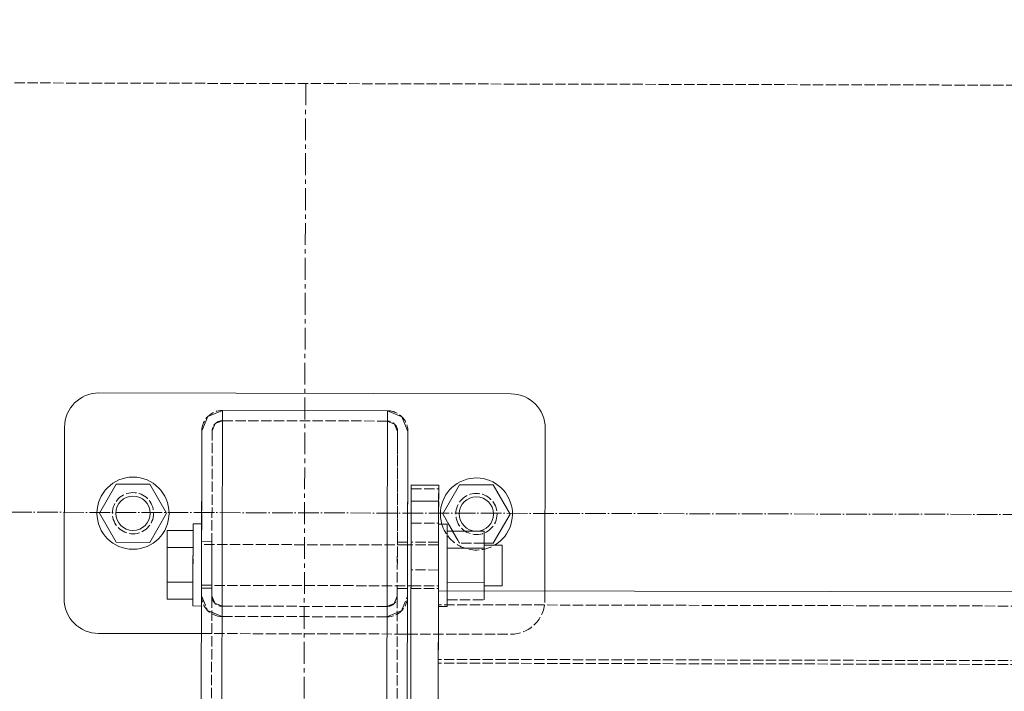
# Model space of a CAD drawing. Header units: millimetres. Extents: x -15129 to 9171, y -18789 to 5877.
# Tile 159 of 256: x -1201 to -915, y -14840 to -14644. Entities that reach past the tile are written whole.
import ezdxf

# ---------------------------------------------------------------- set-up
doc = ezdxf.new("R2010")
doc.units = ezdxf.units.MM
for name, pattern in [('ACAD_ISO02W100', [15, 12, -3]), ('ACAD_ISO04W100', [30, 24, -3, 0, -3]), ('CENTER', [50.8, 31.75, -6.35, 6.35, -6.35])]:
    doc.linetypes.add(name, pattern=pattern)
for name, color, linetype in [('AS_Belki', 145, 'Continuous'), ('AS_Blachy', 30, 'Continuous'), ('AS_Kotwy', 9, 'Continuous'), ('AS_Sciany betonowe', 252, 'Continuous'), ('AS_Siatki', 72, 'Continuous'), ('AS_Sruby', 9, 'Continuous')]:
    doc.layers.add(name, color=color, linetype=linetype)

msp = doc.modelspace()

# ---------------------------------------------------------------- linework, layer by layer
at = {"color": 5, "linetype": 'CENTER', "lineweight": 13, "ltscale": 0.2}
msp.add_line((-1118.09, -14663.04), (-1126.5, -17744.35, 38010), dxfattribs=at)
at = {"layer": 'AS_Belki', "color": 145, "linetype": 'Continuous', "lineweight": 13, "ltscale": 0.25}
for p, q in [((-1146.57, -14759.95), (-1148.33, -14764.19)), ((-1146.57, -14759.95), (-1148.33, -14764.18)), ((-1142.32, -14758.2), (-1147, -16827.95)), ((-1142.32, -14758.2), (-1146.57, -14759.95)), ((-1142.32, -14758.2), (-1146.57, -14759.95)), ((-1094.32, -14758.31), (-1142.32, -14758.2)), ((-1099, -16828.06), (-1094.32, -14758.31)), ((-1090.08, -14760.07), (-1094.32, -14758.31)), ((-1090.08, -14760.07), (-1094.32, -14758.31)), ((-1088.33, -14764.32), (-1090.08, -14760.07)), ((-1152.99, -16821.93), (-1148.33, -14764.19)), ((-1148.33, -14764.18), (-1148.35, -14770.54)), ((-1088.33, -14764.32), (-1092.66, -16678.61)), ((-1088.41, -14796.56), (-1088.36, -14774.62)), ((-1088.44, -14812.32), (-1088.43, -14809.27)), ((-1079.52, -14845.33), (-1079.44, -14810.69)), ((-178.53, -14812.73), (-1079.44, -14810.69))]:
    msp.add_line(p, q, dxfattribs=at)
at = {"layer": 'AS_Belki', "color": 84, "linetype": 'ACAD_ISO02W100', "lineweight": 13, "ltscale": 0.25}
for p, q in [((-1145.33, -14764.19), (-1144.45, -14762.07)), ((-1145.33, -14764.19), (-1144.45, -14762.07)), ((-1144.45, -14762.07), (-1142.33, -14761.2)), ((-1144.45, -14762.07), (-1142.33, -14761.2)), ((-1142.33, -14761.2), (-1094.33, -14761.31)), ((-1094.33, -14761.31), (-1092.21, -14762.19)), ((-1094.33, -14761.31), (-1092.21, -14762.19)), ((-1092.21, -14762.19), (-1091.33, -14764.31)), ((-1149.99, -16821.94), (-1145.33, -14764.19)), ((-1148.35, -14770.05), (-1148.33, -14764.19)), ((-1095.99, -16822.06), (-1091.33, -14764.31)), ((-1091.41, -14796.55), (-1091.33, -14764.31)), ((-1091.33, -14764.31), (-1091.35, -14770.18)), ((-1088.36, -14774.62), (-1088.33, -14764.32)), ((-1148.39, -14791.21), (-1148.35, -14770.54)), ((-1148.35, -14770.54), (-1148.35, -14770.05)), ((-1148.39, -14791.59), (-1148.41, -14796.23)), ((-1148.41, -14796.23), (-1148.4, -14791.82)), ((-1148.39, -14791.29), (-1148.39, -14791.21)), ((-1148.39, -14791.21), (-1148.39, -14791.26)), ((-1148.41, -14796.42), (-1148.44, -14809.25)), ((-1148.44, -14812.18), (-1148.41, -14797.12)), ((-1148.41, -14796.23), (-1148.41, -14796.42)), ((-1148.41, -14797.12), (-1148.41, -14796.23)), ((-1145.41, -14796.43), (-1148.41, -14796.42)), ((-1145.43, -14809.14), (-1145.41, -14797.24)), ((-1145.41, -14797.13), (-1145.41, -14796.43)), ((-1088.41, -14796.56), (-1091.41, -14796.55)), ((-1091.41, -14796.55), (-1091.41, -14797.25)), ((-1091.41, -14796.55), (-1091.41, -14797.37)), ((-1091.41, -14797.32), (-1091.41, -14797.25)), ((-1088.43, -14805.13), (-1088.41, -14796.56)), ((-1088.42, -14800.66), (-1088.41, -14797.37)), ((-1088.41, -14796.82), (-1088.41, -14796.56)), ((-1088.41, -14797.37), (-1088.41, -14796.82)), ((-1091.42, -14800.66), (-1091.42, -14802.51)), ((-1088.42, -14800.66), (-1088.42, -14802.53)), ((-1088.43, -14809.27), (-1088.42, -14802.53)), ((-1088.43, -14809.38), (-1088.43, -14805.13)), ((-1148.43, -14809.25), (-1148.44, -14809.95)), ((-1145.44, -14809.95), (-1145.43, -14809.25)), ((-1145.43, -14809.14), (-1145.43, -14809.5)), ((-1091.43, -14809.26), (-1091.44, -14810.08)), ((-1148.44, -14809.95), (-1145.44, -14809.95)), ((-1148.44, -14809.95), (-1148.44, -14812.18)), ((-1145.44, -14809.5), (-1145.44, -14809.95)), ((-1145.44, -14809.95), (-1145.44, -14812.19)), ((-1091.43, -14809.38), (-1091.44, -14810.08)), ((-1091.44, -14810.08), (-1088.44, -14810.08)), ((-1091.44, -14810.08), (-1091.44, -14812.31)), ((-1088.44, -14810.08), (-1088.43, -14809.38)), ((-1088.44, -14812.32), (-1088.44, -14810.08)), ((-1079.44, -14810.69), (-1079.49, -14831.79)), ((-1148.44, -14812.18), (-1146.69, -14816.43)), ((-1148.44, -14812.19), (-1146.69, -14816.43)), ((-1144.57, -14814.32), (-1145.44, -14812.19)), ((-1144.57, -14814.31), (-1145.44, -14812.19)), ((-1142.45, -14815.2), (-1144.57, -14814.31)), ((-1142.45, -14815.2), (-1144.57, -14814.32)), ((-1092.32, -14814.43), (-1094.45, -14815.31)), ((-1092.32, -14814.43), (-1094.45, -14815.31)), ((-1091.44, -14812.31), (-1092.32, -14814.43)), ((-1091.44, -14812.31), (-1092.32, -14814.43)), ((-1090.21, -14816.56), (-1088.44, -14812.32)), ((-1090.21, -14816.56), (-1088.44, -14812.32)), ((-178.54, -14816.82), (-1079.45, -14814.79)), ((-1146.69, -14816.43), (-1142.45, -14818.2)), ((-1145.45, -14816.95), (-1142.45, -14818.2)), ((-1094.45, -14815.31), (-1142.45, -14815.2)), ((-1094.45, -14818.31), (-1090.21, -14816.56)), ((-1094.45, -14818.31), (-1091.45, -14817.07)), ((-1091.45, -14817.07), (-1090.21, -14816.56)), ((-1142.45, -14818.2), (-1094.45, -14818.31)), ((-178.57, -14833.82), (-1079.49, -14831.79)), ((-178.57, -14832.73), (-1079.48, -14830.69))]:
    msp.add_line(p, q, dxfattribs=at)
at = {"layer": 'AS_Belki', "color": 84, "linetype": 'ACAD_ISO02W100', "lineweight": 13, "ltscale": 0.25, "extrusion": (-2.95781e-16, 1.23301e-16, -1)}
msp.add_arc((1142.33, -14764.2), 6, 0.1296, 90.1296, dxfattribs=at)
at = {"layer": 'AS_Belki', "color": 84, "linetype": 'ACAD_ISO02W100', "lineweight": 13, "ltscale": 0.25, "extrusion": (1.23301e-16, 2.95781e-16, -1)}
msp.add_arc((1094.33, -14764.31), 6, 90.1296, 180.1296, dxfattribs=at)
at = {"layer": 'AS_Belki', "color": 84, "linetype": 'ACAD_ISO02W100', "lineweight": 13, "ltscale": 0.25}
for centre, start, end in [((-1142.33, -14764.2), 89.8704, 179.8704), ((-1094.33, -14764.31), 359.8704, 89.8704), ((-1142.44, -14812.2), 179.8704, 269.8704), ((-1094.44, -14812.31), 269.8704, 359.8704)]:
    msp.add_arc(centre, 3, start, end, dxfattribs=at)
at = {"layer": 'AS_Belki', "color": 84, "linetype": 'ACAD_ISO02W100', "lineweight": 13, "ltscale": 0.25, "extrusion": (-1.23301e-16, -2.95781e-16, -1)}
msp.add_arc((1142.44, -14812.2), 6, 270.1296, 0.1296, dxfattribs=at)
at = {"layer": 'AS_Belki', "color": 84, "linetype": 'ACAD_ISO02W100', "lineweight": 13, "ltscale": 0.25, "extrusion": (2.95781e-16, -1.23301e-16, -1)}
msp.add_arc((1094.44, -14812.31), 6, 180.1296, 270.1296, dxfattribs=at)
at = {"layer": 'AS_Blachy', "color": 145, "linetype": 'Continuous', "lineweight": 13, "ltscale": 0.25}
for p, q in [((-1058.31, -14753.39), (-1178.31, -14753.12)), ((-1188.33, -14763.09), (-1188.44, -14813.09)), ((-1048.44, -14810.76), (-1048.33, -14763.41)), ((-1087.37, -14780), (-1087.38, -14784.66)), ((-1079.37, -14780.02), (-1087.37, -14780)), ((-1079.38, -14784.68), (-1079.37, -14780.02)), ((-1087.38, -14784.66), (-1087.49, -14835.74)), ((-1079.38, -14784.68), (-1087.38, -14784.66)), ((-1079.38, -14784.68), (-1079.43, -14805.15)), ((-1079.44, -14810.69), (-1079.43, -14805.15)), ((-1087.44, -14809.63), (-1087.44, -14810.09)), ((-1178.47, -14823.12), (-1148.47, -14823.18)), ((-1088.47, -14823.32), (-1087.47, -14823.32)), ((-1087.49, -14835.74), (-1087.57, -14871.27))]:
    msp.add_line(p, q, dxfattribs=at)
at = {"layer": 'AS_Blachy', "color": 84, "linetype": 'ACAD_ISO02W100', "lineweight": 13, "ltscale": 0.25}
for p, q in [((-1087.37, -14779.86), (-1087.37, -14780)), ((-1087.37, -14779.86), (-1087.37, -14780)), ((-1079.37, -14780.02), (-1079.37, -14781.02)), ((-1087.39, -14791), (-1087.37, -14781)), ((-1087.37, -14781), (-1079.37, -14781.02)), ((-1079.37, -14781.02), (-1079.39, -14791.02)), ((-1087.39, -14791), (-1079.39, -14791.02)), ((-1079.39, -14791.44), (-1079.39, -14791.02)), ((-1079.41, -14796.58), (-1087.41, -14796.56)), ((-1087.41, -14797.26), (-1087.41, -14796.56)), ((-1079.41, -14796.39), (-1079.41, -14796.58)), ((-1079.42, -14804.68), (-1087.42, -14804.66)), ((-1079.43, -14805.15), (-1079.42, -14804.68)), ((-1087.44, -14810.09), (-1087.43, -14809.39)), ((-1087.44, -14810.09), (-1079.44, -14810.1)), ((-1079.43, -14809.4), (-1079.44, -14810.1)), ((-1079.44, -14809.65), (-1079.44, -14810.1)), ((-1048.44, -14813.41), (-1048.44, -14810.76)), ((-1048.44, -14813.41), (-1048.44, -14810.76)), ((-1148.47, -14823.18), (-1145.47, -14823.19)), ((-1148.47, -14823.18), (-1058.47, -14823.39)), ((-1091.47, -14823.31), (-1088.47, -14823.32))]:
    msp.add_line(p, q, dxfattribs=at)
for centre in [(-1168.39, -14788.14), (-1068.39, -14788.37)]:
    msp.add_circle(centre, 6, dxfattribs=at)
at = {"layer": 'AS_Blachy', "color": 145, "linetype": 'Continuous', "lineweight": 13, "ltscale": 0.25}
for centre, start, end in [((-1178.33, -14763.12), 89.8704, 179.8704), ((-1058.33, -14763.39), 359.8704, 89.8704), ((-1178.44, -14813.12), 179.8704, 269.8704)]:
    msp.add_arc(centre, 10, start, end, dxfattribs=at)
at = {"layer": 'AS_Blachy', "color": 84, "linetype": 'ACAD_ISO02W100', "lineweight": 13, "ltscale": 0.25}
msp.add_arc((-1058.44, -14813.39), 10, 269.8704, 359.8704, dxfattribs=at)
at = {"layer": 'AS_Kotwy', "color": 145, "linetype": 'Continuous', "lineweight": 13, "ltscale": 0.25}
for p, q in [((-1173.27, -14779.64), (-1178.19, -14788.12)), ((-1163.47, -14779.66), (-1173.27, -14779.64)), ((-1158.59, -14788.16), (-1163.47, -14779.66)), ((-1073.27, -14779.87), (-1078.19, -14788.34)), ((-1063.47, -14779.89), (-1073.27, -14779.87)), ((-1058.59, -14788.39), (-1063.47, -14779.89)), ((-1178.19, -14788.12), (-1173.31, -14796.61)), ((-1163.51, -14796.64), (-1158.59, -14788.16)), ((-1078.19, -14788.34), (-1075.32, -14793.34)), ((-1063.51, -14796.86), (-1058.59, -14788.39)), ((-1173.31, -14796.61), (-1163.51, -14796.64)), ((-1063.51, -14796.86), (-1066.11, -14796.86))]:
    msp.add_line(p, q, dxfattribs=at)
at = {"layer": 'AS_Kotwy', "color": 84, "linetype": 'ACAD_ISO02W100', "lineweight": 13, "ltscale": 0.25}
for p, q in [((-1073.31, -14796.84), (-1078.19, -14788.34)), ((-1075.32, -14793.34), (-1073.31, -14796.84)), ((-1066.11, -14796.86), (-1073.31, -14796.84)), ((-1066.11, -14796.86), (-1073.31, -14796.84))]:
    msp.add_line(p, q, dxfattribs=at)
at = {"layer": 'AS_Kotwy', "color": 145, "linetype": 'Continuous', "lineweight": 13, "ltscale": 0.25}
for radius in [10.5, 5]:
    msp.add_circle((-1168.39, -14788.14), radius, dxfattribs=at)
for radius, start, end in [(10.5, 299.8942, 196.7072), (5, 270.6824, 269.0586)]:
    msp.add_arc((-1068.39, -14788.37), radius, start, end, dxfattribs=at)
at = {"layer": 'AS_Kotwy', "color": 84, "linetype": 'ACAD_ISO02W100', "lineweight": 13, "ltscale": 0.25}
for radius, start, end in [(10.5, 196.7072, 299.8942), (5, 269.0586, 270.6824)]:
    msp.add_arc((-1068.39, -14788.37), radius, start, end, dxfattribs=at)
at = {"layer": 'AS_Sciany betonowe', "color": 145, "linetype": 'ACAD_ISO02W100', "lineweight": 13, "ltscale": 0.25}
msp.add_line((37.6, -14665.68), (-9310.03, -14644.46), dxfattribs=at)
at = {"layer": 'AS_Siatki', "color": 20, "linetype": 'ACAD_ISO04W100', "lineweight": 13, "ltscale": 0.25}
msp.add_line((-11691.86, -14764.11), (41.47, -14790.66), dxfattribs=at)
at = {"layer": 'AS_Sruby', "color": 84, "linetype": 'ACAD_ISO02W100', "lineweight": 13, "ltscale": 0.25}
for p, q in [((-1150.9, -14791.82), (-1150.89, -14791.28)), ((-1150.9, -14792.79), (-1150.9, -14791.82)), ((-1150.89, -14791.28), (-1150.89, -14791.21)), ((-1148.4, -14791.82), (-1148.39, -14791.29)), ((-1148.39, -14791.21), (-1148.39, -14791.59)), ((-1148.39, -14791.29), (-1148.39, -14791.21)), ((-1079.4, -14791.98), (-1079.39, -14791.44)), ((-1079.4, -14792.58), (-1079.4, -14791.98)), ((-1079.39, -14791.37), (-1079.39, -14791.75)), ((-1079.39, -14791.37), (-1079.39, -14791.44)), ((-1076.89, -14791.45), (-1076.9, -14791.98)), ((-1076.9, -14791.98), (-1076.9, -14792.95)), ((-1076.89, -14791.45), (-1076.89, -14791.37)), ((-1150.91, -14798.17), (-1150.9, -14793.16)), ((-1150.9, -14793.16), (-1150.9, -14792.79)), ((-1150.9, -14794.22), (-1150.9, -14793.16)), ((-1079.4, -14793.82), (-1079.4, -14792.58)), ((-1079.4, -14795.43), (-1079.4, -14793.82)), ((-1076.9, -14793.33), (-1076.91, -14798.34)), ((-1076.9, -14794.32), (-1076.9, -14792.95)), ((-1076.9, -14793.33), (-1076.9, -14794.39)), ((-1076.9, -14796.04), (-1076.9, -14794.32)), ((-1076.9, -14794.39), (-1076.9, -14795.96)), ((-1150.91, -14798.17), (-1150.9, -14795.8)), ((-1088.41, -14797.37), (-1148.41, -14797.24)), ((-1148.41, -14797.24), (-1148.41, -14797.39)), ((-1079.41, -14797.39), (-1087.41, -14797.37)), ((-1079.41, -14797.34), (-1079.4, -14795.43)), ((-1079.41, -14799.48), (-1079.41, -14797.34)), ((-1079.41, -14797.55), (-1079.41, -14797.39)), ((-1060.91, -14798.19), (-1060.91, -14797.43)), ((-1150.93, -14808.19), (-1150.91, -14798.17)), ((-1150.91, -14800.26), (-1150.91, -14798.17)), ((-1079.42, -14801.03), (-1079.41, -14799.48)), ((-1076.91, -14798.34), (-1076.92, -14804.53)), ((-1066.11, -14798.61), (-1066.11, -14798.36)), ((-1060.91, -14799.73), (-1060.91, -14798.19)), ((-1060.91, -14800.38), (-1060.91, -14799.73)), ((-1150.92, -14804.37), (-1150.92, -14803.46)), ((-1079.42, -14801.77), (-1079.42, -14801.03)), ((-1079.42, -14804.13), (-1079.42, -14802.56)), ((-1079.42, -14804.68), (-1079.42, -14804.13)), ((-1076.92, -14804.53), (-1076.93, -14808.35)), ((-1060.93, -14808.14), (-1060.93, -14806.38)), ((-1150.94, -14813.19), (-1150.93, -14808.19)), ((-1150.94, -14811.09), (-1150.93, -14809.18)), ((-1150.93, -14809.18), (-1150.93, -14808.49)), ((-1148.43, -14808.98), (-1148.43, -14809.13)), ((-1148.43, -14809.13), (-1088.43, -14809.27)), ((-1079.43, -14809.29), (-1079.43, -14809.14)), ((-1076.93, -14808.35), (-1076.94, -14809.77)), ((-1076.93, -14808.35), (-1076.94, -14809.77)), ((-1066.13, -14808.13), (-1066.13, -14809.17)), ((-1066.13, -14809.32), (-1066.13, -14809.17)), ((-1060.93, -14809.18), (-1060.93, -14808.14)), ((-1060.93, -14809.33), (-1060.93, -14809.18)), ((-1150.94, -14812.7), (-1150.94, -14811.09)), ((-1087.43, -14809.27), (-1079.43, -14809.29)), ((-1076.94, -14809.77), (-1076.94, -14810.7)), ((-1076.94, -14810.7), (-1076.94, -14813.36)), ((-1076.94, -14812.37), (-1076.94, -14810.7)), ((-1076.94, -14810.7), (-1076.94, -14813.36)), ((-1066.14, -14813.39), (-1066.13, -14809.32)), ((-1066.14, -14813.39), (-1066.14, -14810.72)), ((-1150.95, -14813.94), (-1150.94, -14812.7)), ((-1150.95, -14814.77), (-1150.95, -14813.94)), ((-1150.95, -14815.15), (-1150.95, -14814.77)), ((-1148.45, -14815.08), (-1148.45, -14814.55)), ((-1148.45, -14814.78), (-1148.45, -14815.16)), ((-1079.45, -14814.1), (-1079.45, -14814.93)), ((-1079.45, -14814.93), (-1079.45, -14815.32)), ((-1076.94, -14813.36), (-1076.95, -14814.11)), ((-1076.94, -14813.74), (-1076.95, -14814.71)), ((-1076.95, -14814.11), (-1076.95, -14814.94)), ((-1076.95, -14814.71), (-1076.95, -14814.82)), ((-1076.95, -14814.82), (-1076.95, -14815.24)), ((-1076.95, -14814.94), (-1076.95, -14815.32)), ((-1076.94, -14813.74), (-1076.94, -14812.37)), ((-1076.94, -14813.36), (-1066.14, -14813.39)), ((-1079.45, -14815.24), (-1079.45, -14815.32)), ((-1076.95, -14815.32), (-1079.45, -14815.32)), ((-1076.95, -14815.32), (-1076.95, -14815.24))]:
    msp.add_line(p, q, dxfattribs=at)
at = {"layer": 'AS_Sruby', "color": 145, "linetype": 'Continuous', "lineweight": 13, "ltscale": 0.25}
for p, q in [((-1150.9, -14792.42), (-1150.89, -14791.59)), ((-1148.39, -14791.21), (-1150.89, -14791.21)), ((-1150.89, -14791.59), (-1150.89, -14791.21)), ((-1076.89, -14791.37), (-1079.39, -14791.37)), ((-1076.89, -14791.76), (-1076.9, -14792.58)), ((-1076.89, -14791.37), (-1076.89, -14791.76)), ((-1158.4, -14793.15), (-1158.41, -14798.16)), ((-1150.9, -14793.16), (-1158.4, -14793.15)), ((-1150.9, -14793.66), (-1150.9, -14792.42)), ((-1150.9, -14795.27), (-1150.9, -14793.66)), ((-1150.9, -14795.8), (-1150.9, -14794.22)), ((-1076.9, -14792.58), (-1076.9, -14793.83)), ((-1066.1, -14793.36), (-1076.9, -14793.33)), ((-1076.9, -14793.83), (-1076.9, -14795.43)), ((-1066.11, -14798.36), (-1066.1, -14793.36)), ((-1150.91, -14797.18), (-1150.9, -14795.27)), ((-1150.91, -14799.32), (-1150.91, -14797.18)), ((-1087.41, -14797.37), (-1088.41, -14797.37)), ((-1076.9, -14795.43), (-1076.91, -14797.35)), ((-1076.9, -14795.96), (-1076.91, -14798.34)), ((-1076.91, -14797.35), (-1076.91, -14799.49)), ((-1060.91, -14797.43), (-1066.11, -14797.42)), ((-1066.11, -14797.58), (-1066.11, -14797.42)), ((-1066.11, -14797.58), (-1066.11, -14798.61)), ((-1060.91, -14797.59), (-1060.91, -14797.43)), ((-1060.91, -14798.62), (-1060.91, -14797.59)), ((-1158.41, -14798.16), (-1158.43, -14808.17)), ((-1158.41, -14798.16), (-1150.91, -14798.17)), ((-1150.92, -14801.61), (-1150.91, -14799.32)), ((-1076.91, -14799.49), (-1076.92, -14801.78)), ((-1076.91, -14798.34), (-1066.11, -14798.36)), ((-1066.13, -14808.38), (-1066.11, -14798.36)), ((-1066.12, -14802.59), (-1066.11, -14800.37)), ((-1066.11, -14800.37), (-1066.11, -14798.61)), ((-1060.92, -14802.6), (-1060.91, -14800.38)), ((-1060.91, -14800.38), (-1060.91, -14798.62)), ((-1150.92, -14803.96), (-1150.92, -14801.61)), ((-1079.42, -14802.56), (-1079.42, -14801.77)), ((-1076.92, -14801.78), (-1076.92, -14804.13)), ((-1066.12, -14804.92), (-1066.12, -14802.59)), ((-1060.92, -14804.94), (-1060.92, -14802.6)), ((-1150.93, -14806.29), (-1150.92, -14803.96)), ((-1150.93, -14808.19), (-1150.92, -14804.37)), ((-1150.93, -14808.49), (-1150.93, -14806.29)), ((-1076.92, -14804.13), (-1076.93, -14806.45)), ((-1066.13, -14807.02), (-1066.12, -14804.92)), ((-1060.93, -14807.04), (-1060.92, -14804.94)), ((-1158.43, -14808.17), (-1158.44, -14813.18)), ((-1158.43, -14808.17), (-1150.93, -14808.19)), ((-1150.94, -14810.48), (-1150.93, -14808.49)), ((-1150.93, -14808.49), (-1150.93, -14808.19)), ((-1076.93, -14808.65), (-1076.94, -14810.65)), ((-1076.93, -14806.45), (-1076.93, -14808.65)), ((-1076.93, -14808.35), (-1066.13, -14808.38)), ((-1066.14, -14810.72), (-1066.13, -14808.38)), ((-1066.13, -14808.57), (-1066.13, -14807.02)), ((-1066.13, -14809.32), (-1066.13, -14808.57)), ((-1060.93, -14808.58), (-1060.93, -14807.04)), ((-1060.93, -14809.33), (-1060.93, -14808.58)), ((-1150.94, -14812.2), (-1150.94, -14810.48)), ((-1088.43, -14809.27), (-1087.43, -14809.27)), ((-1076.94, -14810.65), (-1076.94, -14810.7)), ((-1066.13, -14809.32), (-1060.93, -14809.33)), ((-1158.44, -14813.18), (-1150.94, -14813.19)), ((-1150.95, -14814.54), (-1150.94, -14813.57)), ((-1150.95, -14815.08), (-1150.95, -14814.54)), ((-1150.94, -14813.57), (-1150.94, -14812.2)), ((-1150.95, -14815.15), (-1150.95, -14815.08)), ((-1150.95, -14815.15), (-1148.45, -14815.16)), ((-1148.45, -14815.16), (-1148.45, -14815.08))]:
    msp.add_line(p, q, dxfattribs=at)

doc.saveas('drawing.dxf')
